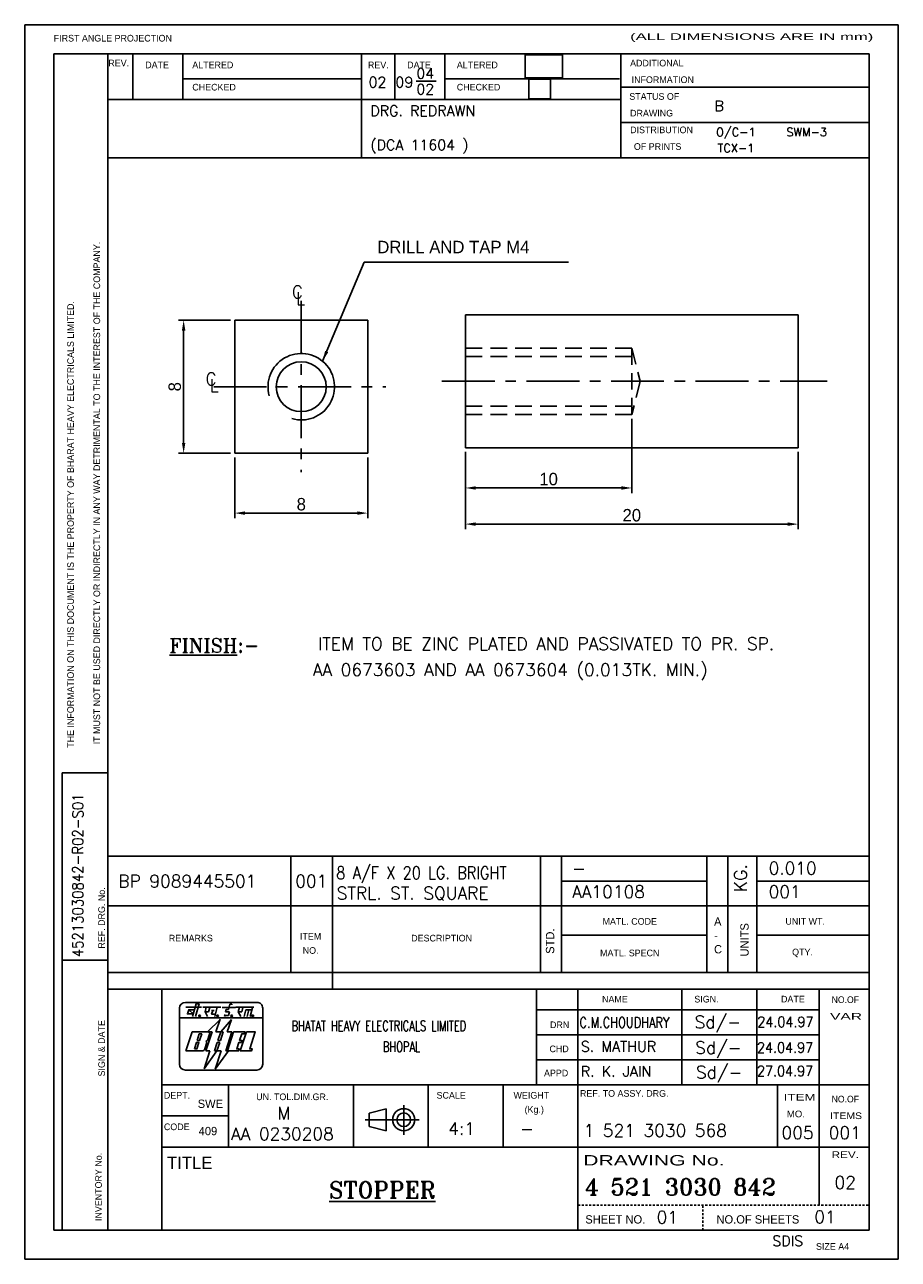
# Model space of a CAD drawing. Extents: x 1138 to 1190.5, y 171.5 to 245.8.
import ezdxf
from ezdxf.enums import TextEntityAlignment as Align

# ---------------------------------------------------------------- set-up
doc = ezdxf.new("R2010")
doc.units = 0
doc.linetypes.add('CENTER', pattern=[50.8, 31.75, -6.35, 6.35, -6.35])
doc.linetypes.add('HIDDENX2', pattern=[0.75, 0.5, -0.25])
doc.layers.get('0').update_dxf_attribs({"linetype": 'CONTINUOUS'})
doc.layers.get('DEFPOINTS').update_dxf_attribs({"linetype": 'CONTINUOUS'})
for name, color, linetype in [('6', 6, 'CONTINUOUS'), ('CEN', 3, 'CENTER'), ('FOR', 3, 'CONTINUOUS'), ('HIDDEN', 4, 'HIDDENX2'), ('MONO', 2, 'CONTINUOUS')]:
    doc.layers.add(name, color=color, linetype=linetype)
doc.styles.add('ROMANS', font='romans')
doc.styles.add('ROMANT', font='romant.shx', dxfattribs={"height": 18})
doc.dimstyles.new('ISO-25', dxfattribs={"dimscale": 0.25, "dimtxt": 3, "dimasz": 2.5, "dimexe": 1.25, "dimexo": 1, "dimtad": 1, "dimtxsty": 'STANDARD', "dimcen": 2.5, "dimclrd": 1, "dimclre": 1, "dimclrt": 5, "dimazin": 3, "dimtfac": 0.5, "dimtmove": 0, "dimatfit": 3})
picture_1 = doc.add_image_def('image1.jpg', size_in_pixel=(91, 56))
picture_2 = doc.add_image_def('image2.jpg', size_in_pixel=(92, 84))

# ---------------------------------------------------------------- blocks, each defined once
blk = doc.blocks.new('BHEL2')
at = {"layer": 'MONO'}
for p, q in [((3.37, 19.12), (3.37, 16.82)), ((21.97, 20.52), (4.77, 20.52)), ((14.55, 18.77), (14.4, 18.21)), ((14.4, 18.21), (15.4, 18.21)), ((15.12, 18.77), (14.55, 18.77)), ((15.47, 20.09), (15.12, 18.77)), ((15.4, 18.21), (15.18, 17.38)), ((15.96, 20.09), (15.47, 20.09)), ((15.92, 19.93), (15.96, 20.09)), ((23.37, 16.78), (23.37, 19.12)), ((23.36, 16.82), (3.37, 16.82)), ((3.37, 16.82), (3.37, 5.62)), ((10.1, 13.42), (13.1, 16.42)), ((13.14, 16.48), (12.12, 13.42)), ((13.28, 13.42), (15.83, 16.43)), ((14.24, 17.38), (14.31, 17.63)), ((15.18, 17.38), (14.24, 17.38)), ((15.83, 16.43), (14.85, 13.42)), ((23.36, 5.62), (23.36, 16.82)), ((4.87, 8.82), (6.38, 13.42)), ((6.38, 13.42), (10.23, 13.42)), ((9.67, 8.82), (11.18, 13.42)), ((10.61, 12.89), (10.11, 11.37)), ((11.18, 13.42), (10.24, 13.42)), ((12.12, 13.42), (13.28, 13.42)), ((13.28, 13.42), (12.61, 11.37)), ((13.21, 11.37), (13.88, 13.42)), ((13.88, 13.42), (13.28, 13.42)), ((15.98, 13.42), (14.47, 8.82)), ((14.85, 13.42), (15.98, 13.42)), ((9.94, 10.87), (9.36, 9.09)), ((10.11, 11.37), (9.72, 11.12)), ((9.72, 11.12), (9.94, 10.87)), ((12.44, 10.87), (11.77, 8.82)), ((12.37, 8.82), (13.04, 10.87)), ((13.04, 10.87), (12.44, 10.87)), ((12.61, 11.37), (13.21, 11.37)), ((8.98, 8.82), (4.87, 8.82)), ((9.27, 4.55), (10.64, 8.82)), ((12.37, 8.82), (9.27, 4.55)), ((10.64, 8.82), (9.67, 8.82)), ((11.77, 8.82), (12.37, 8.82)), ((11.97, 4.48), (13.35, 8.82)), ((15.14, 8.82), (11.97, 4.48)), ((13.35, 8.82), (12.37, 8.82)), ((4.77, 4.22), (21.96, 4.22))]:
    blk.add_line(p, q, dxfattribs=at)
at = {"layer": 'MONO', "color": 4}
blk.add_line((14.47, 8.82), (15.14, 8.82), dxfattribs=at)
at = {"layer": 'MONO'}
for points in [[(4.87, 19.32), (8.63, 19.32)], [(6.67, 17.73), (5.28, 17.73), (5.57, 18.74), (6.95, 18.74)], [(5.57, 18.74), (6.67, 17.73)], [(7.24, 17.12), (8.07, 20.13), (7.33, 20.13), (6.51, 17.12)], [(8.95, 19.32), (13.27, 19.32)], [(9.81, 19.32), (9.5, 18.2), (10.11, 17.14)], [(10.34, 18.26), (9.52, 18.26)], [(10.63, 19.31), (10.32, 18.26)], [(11.03, 18.57), (11.7, 18.57)], [(11.34, 18.59), (11.09, 17.65), (12.01, 17.65)], [(12.43, 19.32), (11.88, 17.14)], [(13.59, 19.31), (16.8, 19.31)], [(16.94, 19.32), (21.26, 19.32)], [(17.8, 19.32), (17.49, 18.2), (18.09, 17.14)], [(18.33, 18.26), (17.5, 18.26)], [(18.61, 19.31), (18.31, 18.26)], [(19.33, 18.71), (18.91, 17.14)], [(19.31, 18.69), (20.74, 18.69)], [(20.02, 18.71), (19.6, 17.14)], [(20.9, 19.31), (20.33, 17.14)], [(14.31, 17.63), (14.18, 17.12)], [(7.61, 11.37), (8.12, 12.92), (8.72, 12.92), (8.21, 11.37), (7.61, 11.37)], [(14.87, 8.82), (16.38, 13.42), (19.08, 13.42), (18.92, 12.92), (18.32, 12.92), (17.81, 11.37), (18.41, 11.37), (18.24, 10.87), (17.64, 10.87), (17.14, 9.32), (17.74, 9.32), (17.57, 8.82), (14.87, 8.82)], [(17.97, 8.82), (19.48, 13.42), (21.58, 13.42), (20.24, 9.32), (20.84, 9.32), (20.67, 8.82), (17.97, 8.82)], [(6.94, 9.32), (7.44, 10.87), (8.04, 10.87), (7.54, 9.32), (6.94, 9.32)]]:
    blk.add_lwpolyline(points, dxfattribs=at)
for centre in [(8.18, 17.26), (12.51, 17.26), (15.91, 17.26), (20.97, 17.26)]:
    blk.add_circle(centre, 0.2, dxfattribs=at)
for centre, radius, start, end in [((4.77, 19.12), 1.4, 90, 180), ((21.97, 19.12), 1.4, 359.9969, 90), ((10.23, 13.02), 0.4, 341.8413, 90), ((8.98, 9.22), 0.4, 270, 341.8413), ((4.77, 5.62), 1.4, 180.0003, 270), ((21.96, 5.62), 1.4, 270, 360)]:
    blk.add_arc(centre, radius, start, end, dxfattribs=at)
blk = doc.blocks.new('A4FOR')
at = {"layer": 'FOR'}
for p, q in [((0, 297), (0, 0)), ((210, 297), (0, 297)), ((210, 0), (210, 297)), ((7, 290), (7, 7)), ((203, 290), (7, 290)), ((20, 7), (20, 290)), ((26, 279), (26, 290)), ((38, 279), (38, 290)), ((81, 265), (81, 290)), ((89, 279), (89, 290)), ((101, 279), (101, 290)), ((143.34, 265), (143.34, 290)), ((203, 7), (203, 290)), ((38, 284), (81, 284)), ((101, 284), (143, 284)), ((101, 284), (143, 284)), ((143.34, 282), (203, 282)), ((20, 279), (143.34, 279)), ((143.34, 273.5), (203, 273.5)), ((20, 265), (203, 265)), ((9, 117), (20, 117)), ((9, 7), (9, 117)), ((20, 97), (203, 97)), ((64, 69), (64, 97)), ((74, 65), (74, 97)), ((124, 69), (124, 97)), ((129, 69), (129, 97)), ((164, 69), (164, 97)), ((169, 69), (169, 97)), ((176, 69), (176, 97)), ((129, 91), (164, 91)), ((176, 91), (203, 91)), ((20, 85), (203, 85)), ((129, 78), (164, 78)), ((176, 78), (203, 78)), ((9, 72), (20, 72)), ((20, 69), (203, 69)), ((20, 65), (203, 65)), ((33, 7), (33, 65)), ((123, 42), (123, 65)), ((133, 7), (133, 65)), ((158, 42), (158, 65)), ((176, 42), (176, 65)), ((191, 27), (191, 65)), ((123, 60), (191, 60)), ((123, 54), (191, 54)), ((123, 48), (191, 48)), ((33, 42), (203, 42)), ((49, 27), (49, 42)), ((79, 27), (79, 42)), ((97, 27), (97, 42)), ((115, 27), (115, 42)), ((181, 27), (181, 42)), ((82.77, 35.15), (86.89, 36.22)), ((86.89, 36.22), (86.89, 30.92)), ((91.11, 37.04), (91.11, 29.98)), ((33, 34.5), (49, 34.5)), ((81.82, 33.57), (94.84, 33.57)), ((82.77, 31.93), (82.77, 35.15)), ((82.77, 31.93), (86.89, 30.92)), ((33, 27), (203, 27)), ((191, 13), (191, 27)), ((7, 7), (203, 7)), ((0, 0), (210, 0))]:
    blk.add_line(p, q, dxfattribs=at)
at = {"layer": 'FOR', "linetype": 'HIDDENX2'}
for p, q in [((133, 13), (203, 13)), ((163, 7), (163, 13))]:
    blk.add_line(p, q, dxfattribs=at)
at = {"layer": 'FOR'}
for radius in [2.65, 1.64]:
    blk.add_circle((91.11, 33.57), radius, dxfattribs=at)
for s, height, p in [('FIRST ANGLE PROJECTION', 1.6, (6.98, 292.95)), ('REV.', 1.6, (20.1, 286.97)), ('DATE', 1.6, (28.97, 286.52)), ('ALTERED', 1.6, (40.29, 286.52)), ('REV.', 1.6, (82.51, 286.51)), ('DATE', 1.6, (91.93, 286.52)), ('ALTERED', 1.6, (103.87, 286.52)), ('ADDITIONAL ', 1.6, (145.53, 286.96)), ('CHECKED', 1.6, (40.29, 281.17)), ('CHECKED', 1.6, (103.87, 281.17)), ('INFORMATION', 1.6, (145.9, 282.96)), ('STATUS OF ', 1.6, (145.34, 278.93)), ('DRAWING', 1.6, (145.53, 274.92)), ('DISTRIBUTION ', 1.6, (145.54, 270.9)), ('OF PRINTS', 1.6, (146.44, 266.89)), ('UNIT WT.', 1.6, (182.86, 80.51)), ('QTY.', 1.6, (184.48, 73.11)), ('DATE', 1.6, (181.81, 61.79)), ('DRN', 1.6, (126.28, 55.61)), ('DEPT.', 1.6, (33.46, 38.65)), ('SCALE', 1.6, (99.01, 38.65)), ('WEIGHT', 1.6, (117.51, 38.65)), ('REF. TO ASSY. DRG.', 1.6, (133.48, 39.1)), ('(Kg.)', 1.6, (120.17, 35.24)), ('CODE', 1.6, (33.46, 31.07)), ('TITLE', 3, (34.2, 21.7))]:
    blk.add_text(s, height=height, dxfattribs=at).set_placement(p)
for s, height, width, p, p2 in [('(ALL DIMENSIONS ARE IN mm)', 1.6, 1.522491, (145.53, 293.33), (204, 293.33)), ('NO.OF', 1.6, 1.02697, (193.98, 61.65), (200.55, 61.65)), ('VAR', 1.6, 1.596499, (193.61, 57.64), (201.28, 57.64)), ('ITEM', 1.6, 1.439576, (182.45, 38.2), (190.12, 38.2)), ('NO.OF', 1.6, 1.02697, (193.98, 37.74), (200.55, 37.74)), ('MO.', 1.6, 1.367779, (183.19, 34.17), (187.57, 34.17)), ('ITEMS', 1.6, 1.105269, (193.61, 33.73), (201.28, 33.73)), ('DRAWING No.', 2.5, 1.359309, (134.25, 22.57), (168.23, 22.57)), ('REV.', 1.6, 1.232364, (193.98, 24.37), (200.55, 24.37))]:
    blk.add_text(s, height=height, dxfattribs=dict(at, width=width)).set_placement(p, p2, align=Align.FIT)
for s, p in [('IT MUST NOT BE USED DIRECTLY OR INDIRECTLY IN ANY WAY DETRIMENTAL TO THE INTEREST OF THE COMPANY.', (18.13, 123.89)), ('THE INFORMATION ON THIS DOCUMENT IS THE PROPERTY OF BHARAT HEAVY ELECTRICALS LIMITED.', (11.82, 123.05)), ('REF. DRG. No.', (19.28, 74.74)), ('SIGN & DATE', (19.28, 43.99)), ('INVENTORY No.', (18.54, 9.21))]:
    blk.add_text(s, height=1.6, rotation=90, dxfattribs=at).set_placement(p)
for s, p in [('MATL. CODE', (145.45, 80.48)), ('REMARKS', (39.93, 76.46)), ('ITEM', (68.73, 76.9)), ('DESCRIPTION', (100.22, 76.46)), ('NO.', (68.73, 73.49)), ('MATL. SPECN', (145.45, 72.89)), ('NAME', (141.88, 61.78)), ('SIGN.', (163.89, 61.78)), ('CHD', (128.47, 49.82)), ('APPD', (127.75, 44.01)), ('UN. TOL.DIM.GR.', (64.32, 38.29))]:
    blk.add_text(s, height=1.6, dxfattribs=at).set_placement(p, align=Align.CENTER)
at = {"layer": 'FOR', "linetype": 'CONTINUOUS'}
for s, height, p in [('A', 2, (165.71, 80.25)), ('-', 2, (165.71, 76.92)), ('C', 2, (165.71, 73.59)), ('SWE', 2, (41.58, 36.42)), ('409', 2, (41.81, 29.85)), ('SHEET NO.', 2, (134.76, 8.6)), ('NO.OF SHEETS', 2, (166.29, 8.6)), ('SIZE A4', 1.6, (190.22, 2.29))]:
    blk.add_text(s, height=height, dxfattribs=at).set_placement(p)
for s, p in [('UNITS', (174.03, 72.84)), ('STD.', (127.29, 73.49))]:
    blk.add_text(s, height=2, rotation=90, dxfattribs=at).set_placement(p)
blk = doc.blocks.new('*D11')
at = {"color": 1, "linetype": 'BYBLOCK'}
for p, q in [((1164.532, 220.096), (1164.532, 215.445)), ((1184.532, 220.096), (1184.532, 215.445)), ((1165.157, 215.758), (1183.907, 215.758))]:
    blk.add_line(p, q, dxfattribs=at)
for points in [[(1165.157, 215.862), (1165.157, 215.654), (1164.532, 215.758)], [(1183.907, 215.862), (1183.907, 215.654), (1184.532, 215.758)]]:
    blk.add_solid(points, dxfattribs=at)
at = {"layer": 'DEFPOINTS', "color": 0, "linetype": 'BYBLOCK'}
for p in [(1164.532, 220.346), (1184.532, 220.346), (1184.532, 215.758)]:
    blk.add_point(p, dxfattribs=at)
at = {"color": 5, "linetype": 'BYBLOCK', "insert": (1174.532, 216.289), "char_height": 0.75, "attachment_point": 5}
blk.add_mtext('20', dxfattribs=at)
blk = doc.blocks.new('*D12')
at = {"color": 1, "linetype": 'BYBLOCK'}
for p, q in [((1174.532, 222.096), (1174.532, 217.619)), ((1164.532, 219.94), (1164.532, 217.619)), ((1165.157, 217.932), (1173.907, 217.932))]:
    blk.add_line(p, q, dxfattribs=at)
for points in [[(1165.157, 218.036), (1165.157, 217.828), (1164.532, 217.932)], [(1173.907, 218.036), (1173.907, 217.828), (1174.532, 217.932)]]:
    blk.add_solid(points, dxfattribs=at)
at = {"layer": 'DEFPOINTS', "color": 0, "linetype": 'BYBLOCK'}
for p in [(1174.532, 222.346), (1164.532, 220.19), (1174.532, 217.932)]:
    blk.add_point(p, dxfattribs=at)
at = {"color": 5, "linetype": 'BYBLOCK', "insert": (1169.532, 218.463), "char_height": 0.75, "attachment_point": 5}
blk.add_mtext('10', dxfattribs=at)
blk = doc.blocks.new('*D13')
at = {"color": 1, "linetype": 'BYBLOCK'}
for p, q in [((1150.668, 219.771), (1150.668, 216.107)), ((1158.668, 219.771), (1158.668, 216.107)), ((1151.293, 216.42), (1158.043, 216.42))]:
    blk.add_line(p, q, dxfattribs=at)
for points in [[(1151.293, 216.524), (1151.293, 216.316), (1150.668, 216.42)], [(1158.043, 216.524), (1158.043, 216.316), (1158.668, 216.42)]]:
    blk.add_solid(points, dxfattribs=at)
at = {"layer": 'DEFPOINTS', "color": 0, "linetype": 'BYBLOCK'}
for p in [(1150.668, 220.021), (1158.668, 220.021), (1158.668, 216.42)]:
    blk.add_point(p, dxfattribs=at)
at = {"color": 5, "linetype": 'BYBLOCK', "insert": (1154.668, 216.951), "char_height": 0.75, "attachment_point": 5}
blk.add_mtext('8', dxfattribs=at)
blk = doc.blocks.new('*D14')
at = {"color": 1, "linetype": 'BYBLOCK'}
for p, q in [((1150.418, 228.021), (1147.286, 228.021)), ((1147.598, 220.646), (1147.598, 227.396)), ((1150.418, 220.021), (1147.286, 220.021))]:
    blk.add_line(p, q, dxfattribs=at)
for points in [[(1147.494, 227.396), (1147.702, 227.396), (1147.598, 228.021)], [(1147.494, 220.646), (1147.702, 220.646), (1147.598, 220.021)]]:
    blk.add_solid(points, dxfattribs=at)
at = {"layer": 'DEFPOINTS', "color": 0, "linetype": 'BYBLOCK'}
for p in [(1147.598, 228.021), (1150.668, 228.021), (1150.668, 220.021)]:
    blk.add_point(p, dxfattribs=at)
at = {"color": 5, "linetype": 'BYBLOCK', "insert": (1147.067, 224.021), "char_height": 0.75, "attachment_point": 5, "rotation": 90}
blk.add_mtext('8', dxfattribs=at)
blk = doc.blocks.new('A$C27AF467B')
at = {"layer": '6', "style": 'ROMANT'}
for s, p in [('C', (0.54, 0.79)), ('L', (0.92, 0))]:
    blk.add_text(s, height=1.5, dxfattribs=at).set_placement(p, align=Align.CENTER)

msp = doc.modelspace()

# ---------------------------------------------------------------- linework, layer by layer
for p, q in [((1161.563, 242.397), (1162.769, 242.397)), ((1150.668, 228.021), (1150.668, 220.021)), ((1158.668, 228.021), (1150.668, 228.021)), ((1158.668, 220.021), (1158.668, 228.021)), ((1184.532, 228.346), (1164.532, 228.346)), ((1164.532, 228.346), (1164.532, 220.346)), ((1184.532, 220.346), (1184.532, 228.346)), ((1150.668, 220.021), (1158.668, 220.021)), ((1164.532, 220.346), (1184.532, 220.346))]:
    msp.add_line(p, q)
msp.add_circle((1154.668, 224.021), 1.5)
msp.add_arc((1154.668, 224.021), 2, 253.60597, 195.81347)
at = {"layer": 'CEN', "ltscale": 0.1}
for p, q in [((1154.668, 229.19), (1154.668, 218.879)), ((1163.124, 224.346), (1186.266, 224.346)), ((1149.404, 224.021), (1159.758, 224.021))]:
    msp.add_line(p, q, dxfattribs=at)
at = {"layer": 'HIDDEN', "ltscale": 2}
for p, q in [((1164.532, 226.346), (1174.532, 226.346)), ((1164.532, 225.846), (1174.532, 225.846)), ((1174.532, 226.346), (1174.532, 222.346)), ((1174.532, 226.346), (1175.032, 224.346)), ((1175.032, 224.346), (1174.532, 222.346)), ((1164.532, 222.846), (1174.532, 222.846)), ((1164.532, 222.346), (1174.532, 222.346))]:
    msp.add_line(p, q, dxfattribs=at)

# ---------------------------------------------------------------- block references
for name, p, xscale, yscale, zscale in [('A4FOR', (1138.047, 171.544), 0.25, 0.25, 0.25), ('A$C27AF467B', (1154.167, 228.949), 0.5, 0.5, 0.5), ('A$C27AF467B', (1148.978, 223.718), 0.5, 0.5, 0.5)]:
    msp.add_blockref(name, p, dxfattribs=dict(xscale=xscale, yscale=yscale, zscale=zscale))
at = {"layer": '6', "xscale": 0.25, "yscale": 0.25, "zscale": 0.25}
msp.add_blockref('BHEL2', (1146.509, 181.868), dxfattribs=at)

# ---------------------------------------------------------------- texts
at = {"color": 5, "insert": (1159.237, 232.797), "char_height": 0.75, "attachment_point": 1}
msp.add_mtext('DRILL AND TAP M4', dxfattribs=at)
at = {"layer": '6'}
for s, height, style, p in [('04', 0.625, 'ROMANS', (1161.584, 242.552)), ('02', 0.625, 'ROMANS', (1158.712, 242.026)), ('09', 0.625, 'ROMANS', (1160.326, 242.026)), ('02', 0.625, 'ROMANS', (1161.584, 241.601)), ('DRG. REDRAWN', 0.625, 'ROMANS', (1158.821, 240.301)), ('B', 0.625, 'ROMANS', (1179.499, 240.599)), ('(DCA 11604 )', 0.625, 'ROMANS', (1158.821, 238.249)), ('0.010', 0.75, 'ROMANS', (1182.752, 194.689)), ('BP 9089445501', 0.75, 'ROMANS', (1143.676, 193.91)), ('001', 0.75, 'ROMANS', (1154.303, 193.91)), ('-', 0.75, 'ROMANS', (1170.949, 194.689)), ('STRL. ST. SQUARE', 0.75, 'ROMANS', (1156.795, 193.189)), ('AA10108', 0.75, 'ROMANS', (1170.949, 193.277)), ('001', 0.75, 'ROMANS', (1182.752, 193.277)), ('Sd/-', 0.75, 'ROMANS', (1178.305, 185.437)), ('S. MATHUR', 0.625, 'ROMANS', (1171.47, 184.031)), ('Sd/-', 0.75, 'ROMANS', (1178.344, 183.898)), ('R. K. JAIN', 0.625, 'ROMANS', (1171.47, 182.531)), ('Sd/-', 0.75, 'ROMANS', (1178.386, 182.418)), ('M', 0.75, 'ROMANS', (1153.238, 179.957)), ('4:1', 0.75, 'ROMANS', (1163.504, 179.031)), ('AA 0230208', 0.75, 'ROMANS', (1150.451, 178.71)), ('-', 0.75, 'ROMANS', (1167.815, 179.031)), ('1 521 3030 568', 0.75, 'ROMANS', (1171.634, 178.913)), ('005', 0.75, 'ROMANS', (1183.529, 178.783)), ('001', 0.75, 'ROMANS', (1186.368, 178.783)), ('4 521 3030 842', 1, 'ROMANT', (1171.71, 175.4)), ('02', 0.75, 'ROMANS', (1186.715, 175.789)), ('01', 0.75, 'ROMANS', (1176.025, 173.698)), ('01', 0.75, 'ROMANS', (1185.498, 173.716)), ('SDIS', 0.625, 'ROMANT', (1182.978, 172.336))]:
    msp.add_text(s, height=height, dxfattribs=dict(at, style=style)).set_placement(p)
at = {"layer": '6', "linetype": 'CONTINUOUS', "style": 'ROMANS'}
for s, p in [('O/C-1', (1179.592, 239.086)), ('SWM-3', (1183.819, 239.086)), ('TCX-1', (1179.688, 238.125))]:
    msp.add_text(s, height=0.5, dxfattribs=at).set_placement(p)
at = {"layer": '6'}
for s, height, style, p in [('%%UFINISH%%U:-', 0.85, 'ROMANT', (1149.437, 208.039)), ('ITEM TO BE ZINC PLATED AND PASSIVATED TO PR. SP.', 0.75, 'ROMANS', (1169.381, 208.187)), ('AA 0673603 AND AA 0673604 (0.013TK. MIN.)', 0.75, 'ROMANS', (1167.224, 206.627)), ('%%USTOPPER', 1, 'ROMANT', (1159.535, 175.213))]:
    msp.add_text(s, height=height, dxfattribs=dict(at, style=style)).set_placement(p, align=Align.CENTER)
at = {"layer": '6', "style": 'ROMANS', "width": 0.9}
msp.add_text('45213030842-R02-S01', height=0.65, rotation=90, dxfattribs=at).set_placement((1141.566, 189.713))
at = {"layer": '6', "style": 'ROMANS'}
for s, height, width, p in [('8 A/F X 20 LG. BRIGHT', 0.75, 0.85, (1156.771, 194.413)), ('BHATAT HEAVY ELECTRICALS LIMITED', 0.62, 0.7, (1154.086, 185.271)), ('C.M.CHOUDHARY', 0.625, 0.8, (1171.391, 185.472)), ('24.04.97', 0.625, 0.9, (1182.076, 185.511)), ('BHOPAL', 0.62, 0.7, (1159.57, 184.021)), ('24.04.97', 0.625, 0.9, (1182.056, 183.966)), ('27.04.97', 0.625, 0.9, (1182.056, 182.554))]:
    msp.add_text(s, height=height, dxfattribs=dict(at, width=width)).set_placement(p)
msp.add_text('KG.', height=0.75, rotation=90, dxfattribs=at).set_placement((1181.436, 193.635))

# ---------------------------------------------------------------- dimensions: what is measured, and where the dimension line sits
dim = msp.add_linear_dim(base=(1147.598, 228.021), p1=(1150.668, 220.021), p2=(1150.668, 228.021), angle=90, text='8', dimstyle='ISO-25')
dim.commit()
dim.dimension.update_dxf_attribs({"geometry": '*D14', "text_midpoint": (1147.067, 224.021)})
for base, p1, p2, text, picture, middle in [((1174.532, 217.932), (1164.532, 220.19), (1174.532, 222.346), '10', '*D12', (1169.532, 218.463)), ((1158.668, 216.42), (1150.668, 220.021), (1158.668, 220.021), '8', '*D13', (1154.668, 216.951)), ((1184.532, 215.758), (1164.532, 220.346), (1184.532, 220.346), '20', '*D11', (1174.532, 216.289))]:
    dim = msp.add_linear_dim(base=base, p1=p1, p2=p2, text=text, dimstyle='ISO-25')
    dim.commit()
    dim.dimension.update_dxf_attribs({"geometry": picture, "text_midpoint": middle})

# ---------------------------------------------------------------- pictures from other files: only their frames are drawn
image = msp.add_image(picture_1, insert=(1168.121, 242.589), size_in_units=(2.254, 1.387))
image.dxf.flags = 7
image = msp.add_image(picture_2, insert=(1168.353, 241.338), size_in_units=(1.29, 1.178))
image.dxf.flags = 7

# ---------------------------------------------------------------- leaders
at = {"color": 1, "annotation_type": 0, "has_hookline": 1, "hookline_direction": 0, "text_width": 11.5}
msp.add_leader([(1155.949, 225.557), (1158.456, 231.516), (1159.081, 231.516)], dimstyle='ISO-25', dxfattribs=at)

doc.saveas('drawing.dxf')
